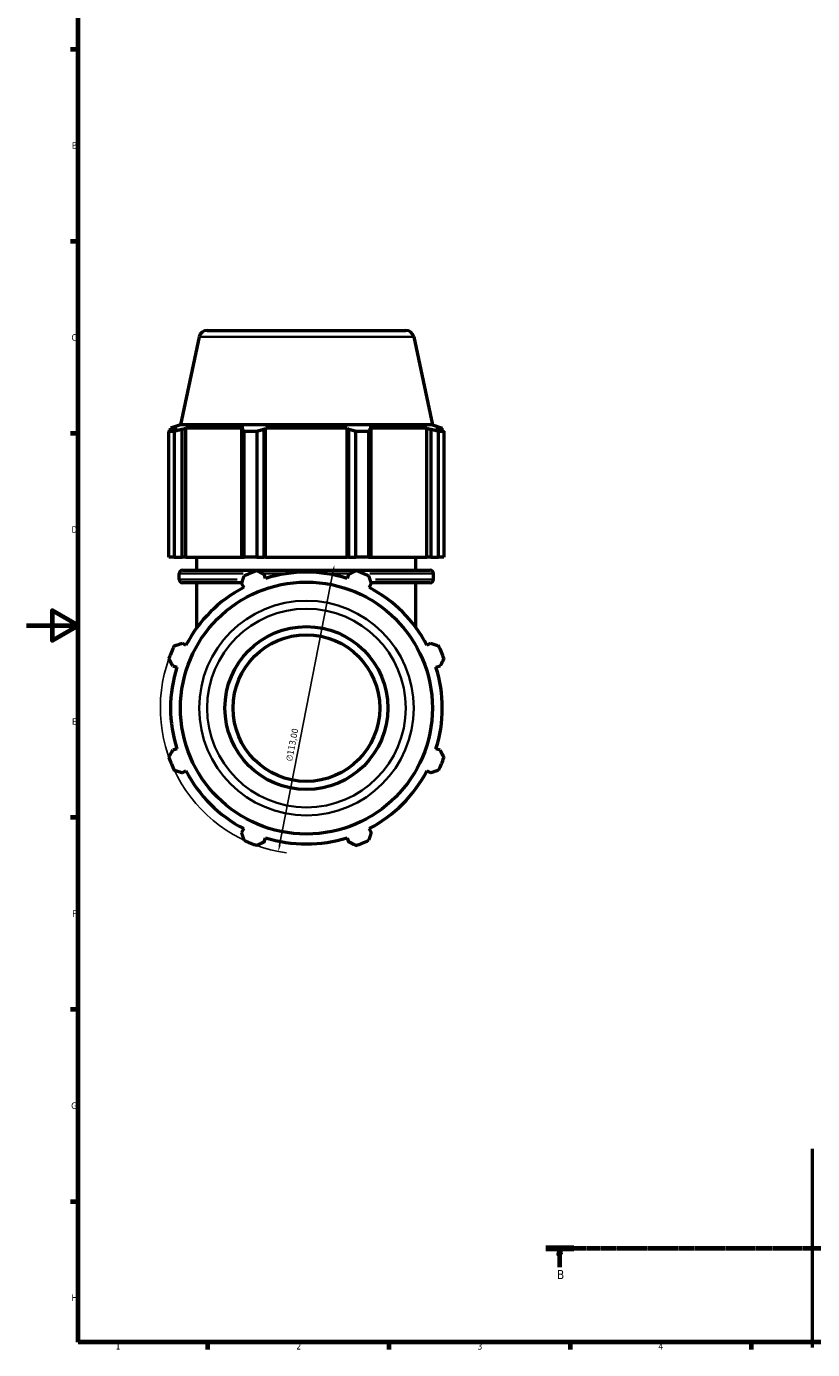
# Model space of a CAD drawing. Header units: millimetres. Extents: x 0 to 1025, y 0 to 1079.
# Tile 1 of 7: x 0 to 304, y 17 to 529. Entities that reach past the tile are written whole.
import ezdxf

# ---------------------------------------------------------------- set-up
doc = ezdxf.new("R2010")
doc.units = ezdxf.units.MM
doc.linetypes.add('CHAIN', pattern=[0.7087, 0.4724, -0.0591, 0.1181, -0.0591])
for name, color, linetype, lineweight in [('Border (ISO)', 7, 'Continuous', 70), ('Dimension (ISO)', 7, 'Continuous', 25), ('Section Line (ISO)', 7, 'CHAIN', 70), ('Visible (ISO)', 7, 'Continuous', 50), ('Visible Narrow (ISO)', 7, 'Continuous', 35)]:
    doc.layers.add(name, color=color, linetype=linetype, lineweight=lineweight)
doc.styles.add('Label Text (ISO)', font='tahoma.ttf')
doc.styles.add('Note Text (ISO)', font='tahoma.ttf')
doc.dimstyles.new('Default (ISO)', dxfattribs={"dimtxt": 2.5, "dimasz": 2.5, "dimexe": 3.175, "dimexo": 0, "dimgap": 0.762, "dimtad": 1, "dimrnd": 1e-08, "dimzin": 0, "dimtxsty": 'Note Text (ISO)', "dimcen": 0.09, "dimdle": 10, "dimclrd": 256, "dimclre": 256, "dimclrt": 232, "dimazin": 0, "dimtfac": 1.40208, "dimtmove": 0, "dimatfit": 3, "dimfxl": 1, "dimtolj": 1, "dimtzin": 0, "dimlwd": -1, "dimlwe": -1, "dimarcsym": 0})

# ---------------------------------------------------------------- blocks, each defined once
blk = doc.blocks.new('Borders Default Border')
at = {"layer": 'Border (ISO)'}
for p, q in [((20, 519.75), (17.1, 519.75)), ((20, 445.5), (17.1, 445.5)), ((20, 371.25), (17.1, 371.25)), ((20, 222.75), (17.1, 222.75)), ((20, 148.5), (17.1, 148.5)), ((20, 74.25), (17.1, 74.25)), ((70.08, 20), (70.08, 17.1)), ((140.17, 20), (140.17, 17.1)), ((210.25, 20), (210.25, 17.1)), ((280.33, 20), (280.33, 17.1))]:
    blk.add_line(p, q, dxfattribs=at)
at = {"layer": 'Border (ISO)', "flags": 128}
for points in [[(20, 20), (20, 574), (821, 574), (821, 20), (20, 20)], [(0, 297), (20, 297), (10, 302.77), (10, 291.23), (20, 297)]]:
    blk.add_lwpolyline(points, dxfattribs=at)
at = {"layer": 'Border (ISO)', "color": 232, "true_color": 0xca0064, "char_height": 2.5, "attachment_point": 7, "style": 'Note Text (ISO)'}
for s, insert in [('B', (17.59, 481.37)), ('C', (17.43, 407.08)), ('D', (17.43, 332.88)), ('E', (17.64, 258.63)), ('F', (17.7, 184.38)), ('G', (17.31, 110.08)), ('H', (17.44, 35.88)), ('1', (34.48, 17.1)), ('2', (104.37, 17.1)), ('3', (174.43, 17.05)), ('4', (244.42, 17.1))]:
    blk.add_mtext(s, dxfattribs=dict(at, insert=insert))
blk = doc.blocks.new('2dTransSection0')
at = {"layer": 'Section Line (ISO)', "linetype": 'CHAIN'}
blk.add_line((200.83, 56.35), (737.42, 56.35), dxfattribs=at)
at = {"layer": 'Section Line (ISO)', "linetype": 'Continuous', "lineweight": 140}
for p, q in [((200.83, 56.35), (211.66, 56.35)), ((726.59, 56.35), (737.42, 56.35))]:
    blk.add_line(p, q, dxfattribs=at)
at = {"layer": 'Section Line (ISO)', "linetype": 'Continuous'}
for p, q in [((206.24, 56.35), (205.74, 53.85)), ((206.24, 53.85), (206.24, 56.35)), ((206.74, 53.85), (206.24, 56.35)), ((732, 56.35), (731.5, 53.85)), ((732, 53.85), (732, 56.35)), ((732.5, 53.85), (732, 56.35)), ((205.74, 53.85), (206.74, 53.85)), ((206.24, 48.98), (206.24, 53.85)), ((731.5, 53.85), (732.5, 53.85)), ((732, 48.98), (732, 53.85))]:
    blk.add_line(p, q, dxfattribs=at)
at = {"layer": 'Section Line (ISO)', "linetype": 'Continuous', "flags": 128}
for points in [[(206.74, 53.85), (206.24, 56.35), (205.74, 53.85), (206.74, 53.85)], [(732.5, 53.85), (732, 56.35), (731.5, 53.85), (732.5, 53.85)]]:
    blk.add_lwpolyline(points, dxfattribs=at)
at = {"layer": 'Section Line (ISO)'}
for points in [[(206.74, 53.85), (206.24, 56.35), (205.74, 53.85), (206.74, 53.85)], [(732.5, 53.85), (732, 56.35), (731.5, 53.85), (732.5, 53.85)]]:
    blk.add_solid(points, dxfattribs=at)
at = {"layer": 'Section Line (ISO)', "char_height": 3.5, "attachment_point": 7, "style": 'Label Text (ISO)'}
for insert in [(205.17, 44.35), (730.94, 44.35)]:
    blk.add_mtext('B', dxfattribs=dict(at, insert=insert))
blk = doc.blocks.new('*D14')
at = {"layer": 'Defpoints', "color": 0, "transparency": 16777216}
for p in [(119.12, 320.55), (97.45, 209.65)]:
    blk.add_point(p, dxfattribs=at)
at = {"layer": 'Dimension (ISO)', "transparency": 16777216}
blk.add_line((118.64, 318.1), (97.93, 212.1), dxfattribs=at)
blk.add_arc((108.28, 265.1), 56.5, 160.208, 262.1631, dxfattribs=at)
for points in [[(118.23, 318.18), (119.05, 318.02), (119.12, 320.55)], [(97.52, 212.18), (98.33, 212.02), (97.45, 209.65)]]:
    blk.add_solid(points, dxfattribs=at)
at = {"layer": 'Dimension (ISO)', "color": 232, "true_color": 0xca0064, "transparency": 16777216, "insert": (100.27, 244.8), "char_height": 2.5, "attachment_point": 1, "rotation": 78.9434, "style": 'Note Text (ISO)'}
blk.add_mtext('\\A1;∅113,00', dxfattribs=at)

msp = doc.modelspace()

# ---------------------------------------------------------------- linework, layer by layer
at = {"layer": 'Visible (ISO)'}
for p, q in [((69.8822, 411.0982), (146.6806, 411.0982)), ((66.8011, 408.6031), (59.5731, 374.5982)), ((149.7618, 408.6031), (156.9897, 374.5982)), ((59.5731, 374.5982), (55.7364, 373.3516)), ((156.9897, 374.5982), (59.5731, 374.5982)), ((156.9897, 374.5982), (160.8264, 373.3516)), ((57.162, 372.0665), (55.119, 372.0665)), ((55.119, 323.4982), (55.119, 372.0665)), ((58.1684, 373.3516), (55.7364, 373.3516)), ((55.7364, 372.3864), (55.7364, 373.3516)), ((58.1684, 373.3516), (56.5518, 372.8008)), ((57.162, 372.0665), (57.162, 323.4982)), ((60.1699, 372.8008), (61.6734, 373.3516)), ((60.1699, 323.4982), (60.1699, 372.8008)), ((61.6734, 323.4982), (61.6734, 373.3516)), ((84.0188, 373.3516), (61.6734, 373.3516)), ((84.0188, 373.3516), (83.2362, 372.8008)), ((83.2362, 372.8008), (83.2362, 323.4982)), ((89.1502, 372.0665), (84.2177, 372.0665)), ((84.2177, 323.4982), (84.2177, 372.0665)), ((89.1502, 372.0665), (89.1502, 323.4982)), ((91.9711, 372.8008), (92.4808, 373.3516)), ((91.9711, 323.4982), (91.9711, 372.8008)), ((92.4808, 323.4982), (92.4808, 373.3516)), ((124.082, 373.3516), (92.4808, 373.3516)), ((124.082, 323.4982), (124.082, 373.3516)), ((124.082, 373.3516), (124.5917, 372.8008)), ((124.5917, 372.8008), (124.5917, 323.4982)), ((132.3451, 372.0665), (127.4127, 372.0665)), ((127.4127, 323.4982), (127.4127, 372.0665)), ((132.3451, 372.0665), (132.3451, 323.4982)), ((133.3267, 372.8008), (132.544, 373.3516)), ((154.8894, 373.3516), (132.544, 373.3516)), ((133.3267, 323.4982), (133.3267, 372.8008)), ((154.8894, 323.4982), (154.8894, 373.3516)), ((154.8894, 373.3516), (156.3929, 372.8008)), ((156.3929, 372.8008), (156.3929, 323.4982)), ((160.011, 372.8008), (158.3945, 373.3516)), ((160.8264, 373.3516), (158.3945, 373.3516)), ((161.4439, 372.0665), (159.4008, 372.0665)), ((159.4008, 323.4982), (159.4008, 372.0665)), ((160.8264, 372.3864), (160.8264, 373.3516)), ((161.4439, 372.0665), (161.4439, 323.4982)), ((57.162, 323.4982), (55.119, 323.4982)), ((57.162, 323.4982), (60.1699, 323.4982)), ((61.6734, 323.4982), (60.1699, 323.4982)), ((61.6734, 323.4982), (83.2362, 323.4982)), ((65.9064, 318.3648), (65.9064, 323.4982)), ((83.2362, 323.4982), (84.2177, 323.4982)), ((89.1502, 323.4982), (84.2177, 323.4982)), ((89.1502, 323.4982), (91.9711, 323.4982)), ((92.4808, 323.4982), (91.9711, 323.4982)), ((92.4808, 323.4982), (124.082, 323.4982)), ((124.5917, 323.4982), (124.082, 323.4982)), ((124.5917, 323.4982), (127.4127, 323.4982)), ((132.3451, 323.4982), (127.4127, 323.4982)), ((132.3451, 323.4982), (133.3267, 323.4982)), ((133.3267, 323.4982), (154.8894, 323.4982)), ((150.6564, 318.3648), (150.6564, 323.4982)), ((156.3929, 323.4982), (154.8894, 323.4982)), ((156.3929, 323.4982), (159.4008, 323.4982)), ((161.4439, 323.4982), (159.4008, 323.4982)), ((60.3864, 318.3648), (156.1764, 318.3648)), ((59.1264, 314.7582), (59.1264, 317.1048)), ((83.3303, 313.4982), (60.3864, 313.4982)), ((65.9064, 296.168), (65.9064, 313.4982)), ((83.2362, 313.2096), (84.0188, 311.7062)), ((92.4808, 315.2112), (91.9711, 316.8278)), ((124.5917, 316.8278), (124.082, 315.2112)), ((132.544, 311.7062), (133.3267, 313.2096)), ((156.1764, 313.4982), (133.2325, 313.4982)), ((150.6564, 296.168), (150.6564, 313.4982)), ((157.4364, 314.7582), (157.4364, 317.1048)), ((61.6734, 289.3607), (60.1699, 290.1434)), ((156.3929, 290.1434), (154.8894, 289.3607)), ((56.5518, 281.4085), (58.1684, 280.8988)), ((158.3945, 280.8988), (160.011, 281.4085)), ((58.1684, 249.2976), (56.5518, 248.7879)), ((160.011, 248.7879), (158.3945, 249.2976)), ((60.1699, 240.0529), (61.6734, 240.8356)), ((154.8894, 240.8356), (156.3929, 240.0529)), ((84.0188, 218.4902), (83.2362, 216.9867)), ((91.9711, 213.3686), (92.4808, 214.9851)), ((124.082, 214.9851), (124.5917, 213.3686)), ((133.3267, 216.9867), (132.544, 218.4902)), ((304.0312, 17.9505), (304.0312, 94.7488))]:
    msp.add_line(p, q, dxfattribs=at)
for radius in [48.7083, 31.5, 28.35]:
    msp.add_circle((108.2814, 265.0982), radius, dxfattribs=at)
for centre, radius, start, end in [((69.8822, 407.9482), 3.15, 90, 168), ((146.6806, 407.9482), 3.15, 12, 90), ((60.3864, 317.1048), 1.26, 90, 180), ((108.2814, 265.0982), 56.5, 109.791984, 115.208016), ((108.2814, 265.0982), 52.545, 72.5, 107.5), ((108.2814, 265.0982), 56.5, 64.791984, 70.208016), ((156.1764, 317.1048), 1.26, 0, 90), ((60.3864, 314.7582), 1.26, 180, 270), ((156.1764, 314.7582), 1.26, 270, 0), ((108.2814, 265.0982), 52.545, 117.5, 152.5), ((108.2814, 265.0982), 52.545, 27.5, 62.5), ((108.2814, 265.0982), 56.5, 154.791984, 160.208016), ((108.2814, 265.0982), 56.5, 19.791984, 25.208016), ((108.2814, 265.0982), 52.545, 162.5, 197.5), ((108.2814, 265.0982), 52.545, 342.5, 17.5), ((108.2814, 265.0982), 56.5, 199.791984, 205.208016), ((108.2814, 265.0982), 56.5, 334.791984, 340.208016), ((108.2814, 265.0982), 52.545, 207.5, 242.5), ((108.2814, 265.0982), 52.545, 297.5, 332.5), ((108.2814, 265.0982), 52.545, 252.5, 287.5), ((108.2814, 265.0982), 56.5, 244.791984, 250.208016), ((108.2814, 265.0982), 56.5, 289.791984, 295.208016)]:
    msp.add_arc(centre, radius, start, end, dxfattribs=at)
for points, weights in [([(55.119, 372.0665), (55.85, 372.4483), (56.5518, 372.8008)], [1, 1.00158253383, 1.00234865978]), ([(60.1699, 372.8008), (58.6967, 372.4483), (57.162, 372.0665)], [1.00234865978, 1.00158253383, 1]), ([(84.2177, 372.0665), (83.7169, 372.4483), (83.2362, 372.8008)], [1, 1.00158253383, 1.00234865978]), ([(91.9711, 372.8008), (90.5894, 372.4483), (89.1502, 372.0665)], [1.00234865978, 1.00158253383, 1]), ([(127.4127, 372.0665), (125.9734, 372.4483), (124.5917, 372.8008)], [1, 1.00158253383, 1.00234865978]), ([(133.3267, 372.8008), (132.8459, 372.4483), (132.3451, 372.0665)], [1.00234865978, 1.00158253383, 1]), ([(159.4008, 372.0665), (157.8661, 372.4483), (156.3929, 372.8008)], [1, 1.00158253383, 1.00234865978]), ([(160.011, 372.8008), (160.7128, 372.4483), (161.4439, 372.0665)], [1.00234865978, 1.00158253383, 1]), ([(89.1502, 318.2606), (90.5894, 317.5296), (91.9711, 316.8278)], [1, 1.00158253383, 1.00234865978]), ([(124.5917, 316.8278), (125.9734, 317.5296), (127.4127, 318.2606)], [1.00234865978, 1.00158253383, 1]), ([(83.2362, 313.2096), (83.7169, 314.6829), (84.2177, 316.2175)], [1.00234865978, 1.00158253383, 1]), ([(132.3451, 316.2175), (132.8459, 314.6829), (133.3267, 313.2096)], [1, 1.00158253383, 1.00234865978]), ([(57.162, 289.1619), (58.6967, 289.6626), (60.1699, 290.1434)], [1, 1.00158253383, 1.00234865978]), ([(156.3929, 290.1434), (157.8661, 289.6626), (159.4008, 289.1619)], [1.00234865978, 1.00158253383, 1]), ([(56.5518, 281.4085), (55.85, 282.7902), (55.119, 284.2294)], [1.00234865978, 1.00158253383, 1]), ([(161.4439, 284.2294), (160.7128, 282.7902), (160.011, 281.4085)], [1, 1.00158253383, 1.00234865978]), ([(55.119, 245.9669), (55.85, 247.4062), (56.5518, 248.7879)], [1, 1.00158253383, 1.00234865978]), ([(160.011, 248.7879), (160.7128, 247.4062), (161.4439, 245.9669)], [1.00234865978, 1.00158253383, 1]), ([(60.1699, 240.0529), (58.6967, 240.5337), (57.162, 241.0345)], [1.00234865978, 1.00158253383, 1]), ([(159.4008, 241.0345), (157.8661, 240.5337), (156.3929, 240.0529)], [1, 1.00158253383, 1.00234865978]), ([(84.2177, 213.9788), (83.7169, 215.5134), (83.2362, 216.9867)], [1, 1.00158253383, 1.00234865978]), ([(133.3267, 216.9867), (132.8459, 215.5134), (132.3451, 213.9788)], [1.00234865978, 1.00158253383, 1]), ([(91.9711, 213.3686), (90.5894, 212.6668), (89.1502, 211.9357)], [1.00234865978, 1.00158253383, 1]), ([(127.4127, 211.9357), (125.9734, 212.6668), (124.5917, 213.3686)], [1, 1.00158253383, 1.00234865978])]:
    msp.add_rational_spline(points, weights, degree=2, dxfattribs=at)
at = {"layer": 'Visible Narrow (ISO)'}
for p, q in [((149.2511, 408.6031), (67.3118, 408.6031)), ((59.1939, 314.7582), (81.5443, 314.7582)), ((83.8094, 317.1048), (59.2014, 317.1048)), ((100.3015, 317.1048), (91.8808, 317.1048)), ((124.682, 317.1048), (116.2613, 317.1048)), ((157.3614, 317.1048), (132.7534, 317.1048)), ((135.0186, 314.7582), (157.3689, 314.7582))]:
    msp.add_line(p, q, dxfattribs=at)
for radius in [41.4803, 38.3992]:
    msp.add_circle((108.2814, 265.0982), radius, dxfattribs=at)

# ---------------------------------------------------------------- block references
msp.add_blockref('Borders Default Border', (0, 0))
at = {"layer": 'Section Line (ISO)'}
msp.add_blockref('2dTransSection0', (0, 0), dxfattribs=at)

# ---------------------------------------------------------------- dimensions: what is measured, and where the dimension line sits
at = {"layer": 'Dimension (ISO)'}
dim = msp.add_diameter_dim_2p(p1=(119.1169, 320.5494), p2=(97.4459, 209.6469), dimstyle='Default (ISO)', override={"dimdec": 2, "dimlfac": 1, "dimtp": 0, "dimtm": 0, "dimtdec": 2, "dimatfit": 2}, dxfattribs=at)
dim.commit()
dim.dimension.update_dxf_attribs({"geometry": '*D14', "text_midpoint": (105.4003, 250.3542), "dimtype": 163})

doc.saveas('drawing.dxf')
